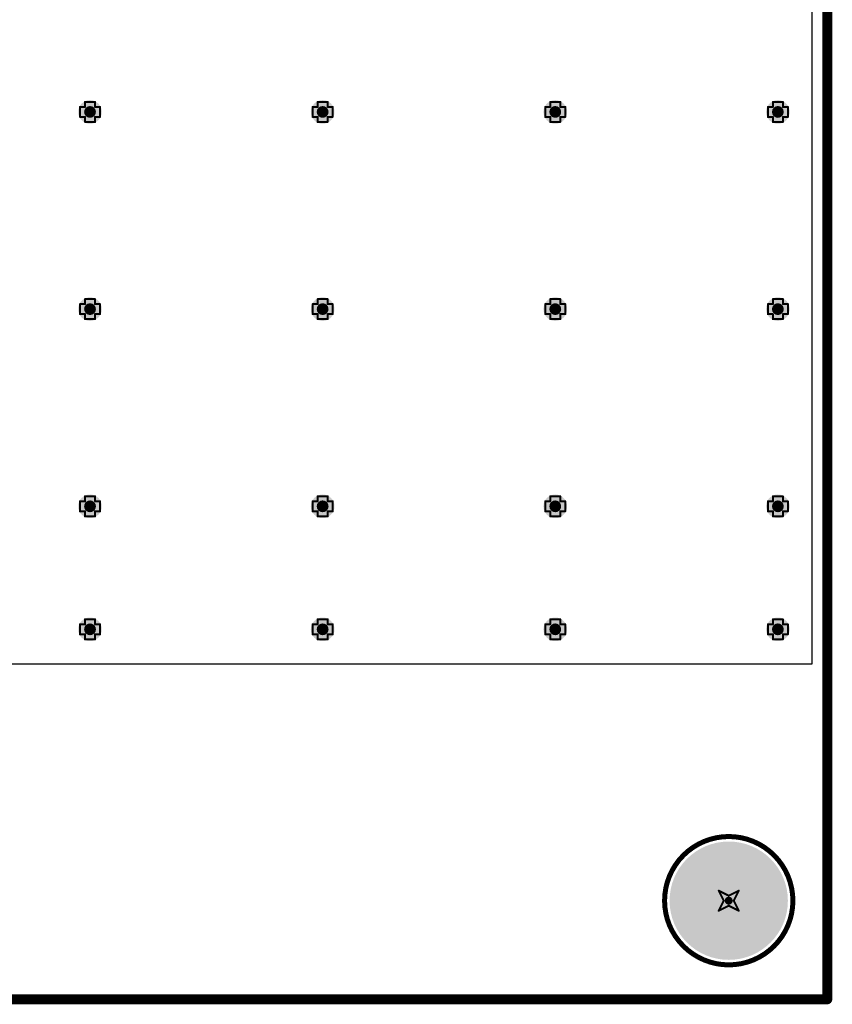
# Model space of a CAD drawing. Header units: inches. Extents: x -0.1 to 10.2, y 0 to 6.5.
# Tile 72 of 95: x 3.9 to 4.7, y 0 to 1. Entities that reach past the tile are written whole.
import ezdxf

# ---------------------------------------------------------------- set-up
doc = ezdxf.new("R2010")
doc.units = ezdxf.units.IN
doc.header["$MEASUREMENT"] = 0
for name, color, linetype in [('Board Outline', 216, 'Continuous'), ('Bottom Layer', 5, 'Continuous'), ('Bottom Solder', 6, 'Continuous'), ('Drill Drawing', 1, 'Continuous'), ('Pad Holes', 156, 'Continuous'), ('Top Layer', 1, 'Continuous'), ('Top Overlay', 2, 'Continuous'), ('Top Solder', 216, 'Continuous'), ('Via Holes', 16, 'Continuous')]:
    doc.layers.add(name, color=color, linetype=linetype)

msp = doc.modelspace()

# ---------------------------------------------------------------- hatches: boundary and pattern name
at = {"layer": 'Bottom Layer'}
h = msp.add_hatch(color=5, dxfattribs=at)
edge = h.paths.add_edge_path()
edge.add_arc((3.98819, 0.88583), 0.01181, 0, 360)
h = msp.add_hatch(color=5, dxfattribs=at)
edge = h.paths.add_edge_path()
edge.add_arc((4.22047, 0.88583), 0.01181, 0, 360)
h = msp.add_hatch(color=5, dxfattribs=at)
edge = h.paths.add_edge_path()
edge.add_arc((4.45276, 0.88583), 0.01181, 0, 360)
h = msp.add_hatch(color=5, dxfattribs=at)
edge = h.paths.add_edge_path()
edge.add_arc((4.67504, 0.88583), 0.01181, 0, 360)
h = msp.add_hatch(color=5, dxfattribs=at)
edge = h.paths.add_edge_path()
edge.add_arc((3.98819, 0.68898), 0.01181, 0, 360)
h = msp.add_hatch(color=5, dxfattribs=at)
edge = h.paths.add_edge_path()
edge.add_arc((4.22047, 0.68898), 0.01181, 0, 360)
h = msp.add_hatch(color=5, dxfattribs=at)
edge = h.paths.add_edge_path()
edge.add_arc((4.45276, 0.68898), 0.01181, 0, 360)
h = msp.add_hatch(color=5, dxfattribs=at)
edge = h.paths.add_edge_path()
edge.add_arc((4.67504, 0.68898), 0.01181, 0, 360)
h = msp.add_hatch(color=5, dxfattribs=at)
edge = h.paths.add_edge_path()
edge.add_arc((3.98819, 0.49213), 0.01181, 0, 360)
h = msp.add_hatch(color=5, dxfattribs=at)
edge = h.paths.add_edge_path()
edge.add_arc((4.22047, 0.49213), 0.01181, 0, 360)
h = msp.add_hatch(color=5, dxfattribs=at)
edge = h.paths.add_edge_path()
edge.add_arc((4.45276, 0.49213), 0.01181, 0, 360)
h = msp.add_hatch(color=5, dxfattribs=at)
edge = h.paths.add_edge_path()
edge.add_arc((4.67504, 0.49213), 0.01181, 0, 360)
h = msp.add_hatch(color=5, dxfattribs=at)
edge = h.paths.add_edge_path()
edge.add_arc((3.98819, 0.36933), 0.01181, 0, 360)
h = msp.add_hatch(color=5, dxfattribs=at)
edge = h.paths.add_edge_path()
edge.add_arc((4.22047, 0.36933), 0.01181, 0, 360)
h = msp.add_hatch(color=5, dxfattribs=at)
edge = h.paths.add_edge_path()
edge.add_arc((4.45276, 0.36933), 0.01181, 0, 360)
h = msp.add_hatch(color=5, dxfattribs=at)
edge = h.paths.add_edge_path()
edge.add_arc((4.67504, 0.36933), 0.01181, 0, 360)
at = {"layer": 'Bottom Solder'}
h = msp.add_hatch(color=6, dxfattribs=at)
edge = h.paths.add_edge_path()
edge.add_arc((4.62598, 0.09843), 0.004, 0, 360)
at = {"layer": 'Pad Holes'}
h = msp.add_hatch(color=7, dxfattribs=at)
edge = h.paths.add_edge_path()
edge.add_arc((4.62598, 0.09843), 0.05906, 0, 360)
at = {"layer": 'Top Layer'}
h = msp.add_hatch(color=1, dxfattribs=at)
edge = h.paths.add_edge_path()
edge.add_arc((3.98819, 0.88583), 0.01181, 0, 360)
h = msp.add_hatch(color=1, dxfattribs=at)
edge = h.paths.add_edge_path()
edge.add_arc((4.22047, 0.88583), 0.01181, 0, 360)
h = msp.add_hatch(color=1, dxfattribs=at)
edge = h.paths.add_edge_path()
edge.add_arc((4.45276, 0.88583), 0.01181, 0, 360)
h = msp.add_hatch(color=1, dxfattribs=at)
edge = h.paths.add_edge_path()
edge.add_arc((4.67504, 0.88583), 0.01181, 0, 360)
h = msp.add_hatch(color=1, dxfattribs=at)
edge = h.paths.add_edge_path()
edge.add_arc((3.98819, 0.68898), 0.01181, 0, 360)
h = msp.add_hatch(color=1, dxfattribs=at)
edge = h.paths.add_edge_path()
edge.add_arc((4.22047, 0.68898), 0.01181, 0, 360)
h = msp.add_hatch(color=1, dxfattribs=at)
edge = h.paths.add_edge_path()
edge.add_arc((4.45276, 0.68898), 0.01181, 0, 360)
h = msp.add_hatch(color=1, dxfattribs=at)
edge = h.paths.add_edge_path()
edge.add_arc((4.67504, 0.68898), 0.01181, 0, 360)
h = msp.add_hatch(color=1, dxfattribs=at)
edge = h.paths.add_edge_path()
edge.add_arc((3.98819, 0.49213), 0.01181, 0, 360)
h = msp.add_hatch(color=1, dxfattribs=at)
edge = h.paths.add_edge_path()
edge.add_arc((4.22047, 0.49213), 0.01181, 0, 360)
h = msp.add_hatch(color=1, dxfattribs=at)
edge = h.paths.add_edge_path()
edge.add_arc((4.45276, 0.49213), 0.01181, 0, 360)
h = msp.add_hatch(color=1, dxfattribs=at)
edge = h.paths.add_edge_path()
edge.add_arc((4.67504, 0.49213), 0.01181, 0, 360)
h = msp.add_hatch(color=1, dxfattribs=at)
edge = h.paths.add_edge_path()
edge.add_arc((3.98819, 0.36933), 0.01181, 0, 360)
h = msp.add_hatch(color=1, dxfattribs=at)
edge = h.paths.add_edge_path()
edge.add_arc((4.22047, 0.36933), 0.01181, 0, 360)
h = msp.add_hatch(color=1, dxfattribs=at)
edge = h.paths.add_edge_path()
edge.add_arc((4.45276, 0.36933), 0.01181, 0, 360)
h = msp.add_hatch(color=1, dxfattribs=at)
edge = h.paths.add_edge_path()
edge.add_arc((4.67504, 0.36933), 0.01181, 0, 360)
at = {"layer": 'Top Solder'}
h = msp.add_hatch(color=216, dxfattribs=at)
edge = h.paths.add_edge_path()
edge.add_arc((4.62598, 0.09843), 0.004, 0, 360)
at = {"layer": 'Via Holes'}
h = msp.add_hatch(color=7, dxfattribs=at)
edge = h.paths.add_edge_path()
edge.add_arc((3.98819, 0.88583), 0.00591, 0, 360)
h = msp.add_hatch(color=7, dxfattribs=at)
edge = h.paths.add_edge_path()
edge.add_arc((4.22047, 0.88583), 0.00591, 0, 360)
h = msp.add_hatch(color=7, dxfattribs=at)
edge = h.paths.add_edge_path()
edge.add_arc((4.45276, 0.88583), 0.00591, 0, 360)
h = msp.add_hatch(color=7, dxfattribs=at)
edge = h.paths.add_edge_path()
edge.add_arc((4.67504, 0.88583), 0.00591, 0, 360)
h = msp.add_hatch(color=7, dxfattribs=at)
edge = h.paths.add_edge_path()
edge.add_arc((3.98819, 0.68898), 0.00591, 0, 360)
h = msp.add_hatch(color=7, dxfattribs=at)
edge = h.paths.add_edge_path()
edge.add_arc((4.22047, 0.68898), 0.00591, 0, 360)
h = msp.add_hatch(color=7, dxfattribs=at)
edge = h.paths.add_edge_path()
edge.add_arc((4.45276, 0.68898), 0.00591, 0, 360)
h = msp.add_hatch(color=7, dxfattribs=at)
edge = h.paths.add_edge_path()
edge.add_arc((4.67504, 0.68898), 0.00591, 0, 360)
h = msp.add_hatch(color=7, dxfattribs=at)
edge = h.paths.add_edge_path()
edge.add_arc((3.98819, 0.49213), 0.00591, 0, 360)
h = msp.add_hatch(color=7, dxfattribs=at)
edge = h.paths.add_edge_path()
edge.add_arc((4.22047, 0.49213), 0.00591, 0, 360)
h = msp.add_hatch(color=7, dxfattribs=at)
edge = h.paths.add_edge_path()
edge.add_arc((4.45276, 0.49213), 0.00591, 0, 360)
h = msp.add_hatch(color=7, dxfattribs=at)
edge = h.paths.add_edge_path()
edge.add_arc((4.67504, 0.49213), 0.00591, 0, 360)
h = msp.add_hatch(color=7, dxfattribs=at)
edge = h.paths.add_edge_path()
edge.add_arc((3.98819, 0.36933), 0.00591, 0, 360)
h = msp.add_hatch(color=7, dxfattribs=at)
edge = h.paths.add_edge_path()
edge.add_arc((4.22047, 0.36933), 0.00591, 0, 360)
h = msp.add_hatch(color=7, dxfattribs=at)
edge = h.paths.add_edge_path()
edge.add_arc((4.45276, 0.36933), 0.00591, 0, 360)
h = msp.add_hatch(color=7, dxfattribs=at)
edge = h.paths.add_edge_path()
edge.add_arc((4.67504, 0.36933), 0.00591, 0, 360)

# ---------------------------------------------------------------- linework, layer by layer
at = {"layer": 'Board Outline', "const_width": 0.01}
for points in [[(4.72441, 0), (4.72441, 4.33071)], [(0, 0), (4.72441, 0)]]:
    msp.add_lwpolyline(points, dxfattribs=at)
at = {"layer": 'Board Outline', "const_width": 0.005}
msp.add_lwpolyline([(4.72191, 0, 1), (4.72691, 0, 1)], format="xyb", close=True, dxfattribs=at)
msp.add_lwpolyline([(4.72191, 0, 1), (4.72691, 0, 1)], format="xyb", close=True, dxfattribs=at)
at = {"layer": 'Bottom Layer'}
for p, q in [((4.70912, 2.17292), (4.70912, 0.33465)), ((4.70912, 0.33465), (0.01529, 0.33465))]:
    msp.add_line(p, q, dxfattribs=at)
at = {"layer": 'Drill Drawing', "const_width": 0.002}
for points in [[(3.98319, 0.89083), (3.98319, 0.89583)], [(3.98319, 0.89583), (3.99319, 0.89583)], [(3.99319, 0.89083), (3.99319, 0.89583)], [(4.21547, 0.89083), (4.21547, 0.89583)], [(4.21547, 0.89583), (4.22547, 0.89583)], [(4.22547, 0.89083), (4.22547, 0.89583)], [(4.44776, 0.89083), (4.44776, 0.89583)], [(4.44776, 0.89583), (4.45776, 0.89583)], [(4.45776, 0.89083), (4.45776, 0.89583)], [(4.67004, 0.89083), (4.67004, 0.89583)], [(4.67004, 0.89583), (4.68004, 0.89583)], [(4.68004, 0.89083), (4.68004, 0.89583)], [(3.97819, 0.88083), (3.97819, 0.89083)], [(3.97819, 0.89083), (3.98319, 0.89083)], [(3.99319, 0.89083), (3.99819, 0.89083)], [(3.99819, 0.88083), (3.99819, 0.89083)], [(4.21047, 0.88083), (4.21047, 0.89083)], [(4.21047, 0.89083), (4.21547, 0.89083)], [(4.22547, 0.89083), (4.23047, 0.89083)], [(4.23047, 0.88083), (4.23047, 0.89083)], [(4.44276, 0.88083), (4.44276, 0.89083)], [(4.44276, 0.89083), (4.44776, 0.89083)], [(4.45776, 0.89083), (4.46276, 0.89083)], [(4.46276, 0.88083), (4.46276, 0.89083)], [(4.66504, 0.88083), (4.66504, 0.89083)], [(4.66504, 0.89083), (4.67004, 0.89083)], [(4.68004, 0.89083), (4.68504, 0.89083)], [(4.68504, 0.88083), (4.68504, 0.89083)], [(3.97819, 0.88083), (3.98319, 0.88083)], [(3.98319, 0.87583), (3.98319, 0.88083)], [(3.98319, 0.87583), (3.99319, 0.87583)], [(3.99319, 0.88083), (3.99819, 0.88083)], [(3.99319, 0.87583), (3.99319, 0.88083)], [(4.21047, 0.88083), (4.21547, 0.88083)], [(4.21547, 0.87583), (4.21547, 0.88083)], [(4.21547, 0.87583), (4.22547, 0.87583)], [(4.22547, 0.88083), (4.23047, 0.88083)], [(4.22547, 0.87583), (4.22547, 0.88083)], [(4.44276, 0.88083), (4.44776, 0.88083)], [(4.44776, 0.87583), (4.44776, 0.88083)], [(4.44776, 0.87583), (4.45776, 0.87583)], [(4.45776, 0.88083), (4.46276, 0.88083)], [(4.45776, 0.87583), (4.45776, 0.88083)], [(4.66504, 0.88083), (4.67004, 0.88083)], [(4.67004, 0.87583), (4.67004, 0.88083)], [(4.67004, 0.87583), (4.68004, 0.87583)], [(4.68004, 0.88083), (4.68504, 0.88083)], [(4.68004, 0.87583), (4.68004, 0.88083)], [(3.98319, 0.69398), (3.98319, 0.69898)], [(3.98319, 0.69898), (3.99319, 0.69898)], [(3.99319, 0.69398), (3.99319, 0.69898)], [(4.21547, 0.69398), (4.21547, 0.69898)], [(4.21547, 0.69898), (4.22547, 0.69898)], [(4.22547, 0.69398), (4.22547, 0.69898)], [(4.44776, 0.69398), (4.44776, 0.69898)], [(4.44776, 0.69898), (4.45776, 0.69898)], [(4.45776, 0.69398), (4.45776, 0.69898)], [(4.67004, 0.69398), (4.67004, 0.69898)], [(4.67004, 0.69898), (4.68004, 0.69898)], [(4.68004, 0.69398), (4.68004, 0.69898)], [(3.97819, 0.68398), (3.97819, 0.69398)], [(3.97819, 0.69398), (3.98319, 0.69398)], [(3.99319, 0.69398), (3.99819, 0.69398)], [(3.99819, 0.68398), (3.99819, 0.69398)], [(4.21047, 0.68398), (4.21047, 0.69398)], [(4.21047, 0.69398), (4.21547, 0.69398)], [(4.22547, 0.69398), (4.23047, 0.69398)], [(4.23047, 0.68398), (4.23047, 0.69398)], [(4.44276, 0.68398), (4.44276, 0.69398)], [(4.44276, 0.69398), (4.44776, 0.69398)], [(4.45776, 0.69398), (4.46276, 0.69398)], [(4.46276, 0.68398), (4.46276, 0.69398)], [(4.66504, 0.68398), (4.66504, 0.69398)], [(4.66504, 0.69398), (4.67004, 0.69398)], [(4.68004, 0.69398), (4.68504, 0.69398)], [(4.68504, 0.68398), (4.68504, 0.69398)], [(3.97819, 0.68398), (3.98319, 0.68398)], [(3.98319, 0.67898), (3.98319, 0.68398)], [(3.98319, 0.67898), (3.99319, 0.67898)], [(3.99319, 0.68398), (3.99819, 0.68398)], [(3.99319, 0.67898), (3.99319, 0.68398)], [(4.21047, 0.68398), (4.21547, 0.68398)], [(4.21547, 0.67898), (4.21547, 0.68398)], [(4.21547, 0.67898), (4.22547, 0.67898)], [(4.22547, 0.68398), (4.23047, 0.68398)], [(4.22547, 0.67898), (4.22547, 0.68398)], [(4.44276, 0.68398), (4.44776, 0.68398)], [(4.44776, 0.67898), (4.44776, 0.68398)], [(4.44776, 0.67898), (4.45776, 0.67898)], [(4.45776, 0.68398), (4.46276, 0.68398)], [(4.45776, 0.67898), (4.45776, 0.68398)], [(4.66504, 0.68398), (4.67004, 0.68398)], [(4.67004, 0.67898), (4.67004, 0.68398)], [(4.67004, 0.67898), (4.68004, 0.67898)], [(4.68004, 0.68398), (4.68504, 0.68398)], [(4.68004, 0.67898), (4.68004, 0.68398)], [(3.98319, 0.49713), (3.98319, 0.50213)], [(3.98319, 0.50213), (3.99319, 0.50213)], [(3.99319, 0.49713), (3.99319, 0.50213)], [(4.21547, 0.49713), (4.21547, 0.50213)], [(4.21547, 0.50213), (4.22547, 0.50213)], [(4.22547, 0.49713), (4.22547, 0.50213)], [(4.44776, 0.49713), (4.44776, 0.50213)], [(4.44776, 0.50213), (4.45776, 0.50213)], [(4.45776, 0.49713), (4.45776, 0.50213)], [(4.67004, 0.49713), (4.67004, 0.50213)], [(4.67004, 0.50213), (4.68004, 0.50213)], [(4.68004, 0.49713), (4.68004, 0.50213)], [(3.97819, 0.48713), (3.97819, 0.49713)], [(3.97819, 0.49713), (3.98319, 0.49713)], [(3.99319, 0.49713), (3.99819, 0.49713)], [(3.99819, 0.48713), (3.99819, 0.49713)], [(4.21047, 0.48713), (4.21047, 0.49713)], [(4.21047, 0.49713), (4.21547, 0.49713)], [(4.22547, 0.49713), (4.23047, 0.49713)], [(4.23047, 0.48713), (4.23047, 0.49713)], [(4.44276, 0.48713), (4.44276, 0.49713)], [(4.44276, 0.49713), (4.44776, 0.49713)], [(4.45776, 0.49713), (4.46276, 0.49713)], [(4.46276, 0.48713), (4.46276, 0.49713)], [(4.66504, 0.48713), (4.66504, 0.49713)], [(4.66504, 0.49713), (4.67004, 0.49713)], [(4.68004, 0.49713), (4.68504, 0.49713)], [(4.68504, 0.48713), (4.68504, 0.49713)], [(3.97819, 0.48713), (3.98319, 0.48713)], [(3.98319, 0.48213), (3.98319, 0.48713)], [(3.98319, 0.48213), (3.99319, 0.48213)], [(3.99319, 0.48713), (3.99819, 0.48713)], [(3.99319, 0.48213), (3.99319, 0.48713)], [(4.21047, 0.48713), (4.21547, 0.48713)], [(4.21547, 0.48213), (4.21547, 0.48713)], [(4.21547, 0.48213), (4.22547, 0.48213)], [(4.22547, 0.48713), (4.23047, 0.48713)], [(4.22547, 0.48213), (4.22547, 0.48713)], [(4.44276, 0.48713), (4.44776, 0.48713)], [(4.44776, 0.48213), (4.44776, 0.48713)], [(4.44776, 0.48213), (4.45776, 0.48213)], [(4.45776, 0.48713), (4.46276, 0.48713)], [(4.45776, 0.48213), (4.45776, 0.48713)], [(4.66504, 0.48713), (4.67004, 0.48713)], [(4.67004, 0.48213), (4.67004, 0.48713)], [(4.67004, 0.48213), (4.68004, 0.48213)], [(4.68004, 0.48713), (4.68504, 0.48713)], [(4.68004, 0.48213), (4.68004, 0.48713)], [(3.97819, 0.36433), (3.97819, 0.37433)], [(3.97819, 0.37433), (3.98319, 0.37433)], [(3.98319, 0.37433), (3.98319, 0.37933)], [(3.98319, 0.37933), (3.99319, 0.37933)], [(3.99319, 0.37433), (3.99319, 0.37933)], [(3.99319, 0.37433), (3.99819, 0.37433)], [(3.99819, 0.36433), (3.99819, 0.37433)], [(4.21047, 0.36433), (4.21047, 0.37433)], [(4.21047, 0.37433), (4.21547, 0.37433)], [(4.21547, 0.37433), (4.21547, 0.37933)], [(4.21547, 0.37933), (4.22547, 0.37933)], [(4.22547, 0.37433), (4.22547, 0.37933)], [(4.22547, 0.37433), (4.23047, 0.37433)], [(4.23047, 0.36433), (4.23047, 0.37433)], [(4.44276, 0.36433), (4.44276, 0.37433)], [(4.44276, 0.37433), (4.44776, 0.37433)], [(4.44776, 0.37433), (4.44776, 0.37933)], [(4.44776, 0.37933), (4.45776, 0.37933)], [(4.45776, 0.37433), (4.45776, 0.37933)], [(4.45776, 0.37433), (4.46276, 0.37433)], [(4.46276, 0.36433), (4.46276, 0.37433)], [(4.66504, 0.36433), (4.66504, 0.37433)], [(4.66504, 0.37433), (4.67004, 0.37433)], [(4.67004, 0.37433), (4.67004, 0.37933)], [(4.67004, 0.37933), (4.68004, 0.37933)], [(4.68004, 0.37433), (4.68004, 0.37933)], [(4.68004, 0.37433), (4.68504, 0.37433)], [(4.68504, 0.36433), (4.68504, 0.37433)], [(3.97819, 0.36433), (3.98319, 0.36433)], [(3.98319, 0.35933), (3.98319, 0.36433)], [(3.99319, 0.36433), (3.99819, 0.36433)], [(3.99319, 0.35933), (3.99319, 0.36433)], [(4.21047, 0.36433), (4.21547, 0.36433)], [(4.21547, 0.35933), (4.21547, 0.36433)], [(4.22547, 0.36433), (4.23047, 0.36433)], [(4.22547, 0.35933), (4.22547, 0.36433)], [(4.44276, 0.36433), (4.44776, 0.36433)], [(4.44776, 0.35933), (4.44776, 0.36433)], [(4.45776, 0.36433), (4.46276, 0.36433)], [(4.45776, 0.35933), (4.45776, 0.36433)], [(4.66504, 0.36433), (4.67004, 0.36433)], [(4.67004, 0.35933), (4.67004, 0.36433)], [(4.68004, 0.36433), (4.68504, 0.36433)], [(4.68004, 0.35933), (4.68004, 0.36433)], [(3.98319, 0.35933), (3.99319, 0.35933)], [(4.21547, 0.35933), (4.22547, 0.35933)], [(4.44776, 0.35933), (4.45776, 0.35933)], [(4.67004, 0.35933), (4.68004, 0.35933)], [(4.61598, 0.10843), (4.62598, 0.10343)], [(4.61598, 0.10843), (4.62098, 0.09843)], [(4.62598, 0.10343), (4.63598, 0.10843)], [(4.63098, 0.09843), (4.63598, 0.10843)], [(4.61598, 0.08843), (4.62098, 0.09843)], [(4.63098, 0.09843), (4.63598, 0.08843)], [(4.61598, 0.08843), (4.62598, 0.09343)], [(4.62598, 0.09343), (4.63598, 0.08843)]]:
    msp.add_lwpolyline(points, dxfattribs=at)
at = {"layer": 'Drill Drawing', "const_width": 0.001}
for points in [[(3.98269, 0.89583, 1), (3.98369, 0.89583, 1)], [(3.98269, 0.89583, 1), (3.98369, 0.89583, 1)], [(3.99269, 0.89583, 1), (3.99369, 0.89583, 1)], [(3.99269, 0.89583, 1), (3.99369, 0.89583, 1)], [(4.21497, 0.89583, 1), (4.21597, 0.89583, 1)], [(4.21497, 0.89583, 1), (4.21597, 0.89583, 1)], [(4.22497, 0.89583, 1), (4.22597, 0.89583, 1)], [(4.22497, 0.89583, 1), (4.22597, 0.89583, 1)], [(4.44726, 0.89583, 1), (4.44826, 0.89583, 1)], [(4.44726, 0.89583, 1), (4.44826, 0.89583, 1)], [(4.45726, 0.89583, 1), (4.45826, 0.89583, 1)], [(4.45726, 0.89583, 1), (4.45826, 0.89583, 1)], [(4.66954, 0.89583, 1), (4.67054, 0.89583, 1)], [(4.66954, 0.89583, 1), (4.67054, 0.89583, 1)], [(4.67954, 0.89583, 1), (4.68054, 0.89583, 1)], [(4.67954, 0.89583, 1), (4.68054, 0.89583, 1)], [(3.97769, 0.89083, 1), (3.97869, 0.89083, 1)], [(3.97769, 0.89083, 1), (3.97869, 0.89083, 1)], [(3.98269, 0.89083, 1), (3.98369, 0.89083, 1)], [(3.98269, 0.89083, 1), (3.98369, 0.89083, 1)], [(3.99269, 0.89083, 1), (3.99369, 0.89083, 1)], [(3.99269, 0.89083, 1), (3.99369, 0.89083, 1)], [(3.99769, 0.89083, 1), (3.99869, 0.89083, 1)], [(3.99769, 0.89083, 1), (3.99869, 0.89083, 1)], [(4.20997, 0.89083, 1), (4.21097, 0.89083, 1)], [(4.20997, 0.89083, 1), (4.21097, 0.89083, 1)], [(4.21497, 0.89083, 1), (4.21597, 0.89083, 1)], [(4.21497, 0.89083, 1), (4.21597, 0.89083, 1)], [(4.22497, 0.89083, 1), (4.22597, 0.89083, 1)], [(4.22497, 0.89083, 1), (4.22597, 0.89083, 1)], [(4.22997, 0.89083, 1), (4.23097, 0.89083, 1)], [(4.22997, 0.89083, 1), (4.23097, 0.89083, 1)], [(4.44226, 0.89083, 1), (4.44326, 0.89083, 1)], [(4.44226, 0.89083, 1), (4.44326, 0.89083, 1)], [(4.44726, 0.89083, 1), (4.44826, 0.89083, 1)], [(4.44726, 0.89083, 1), (4.44826, 0.89083, 1)], [(4.45726, 0.89083, 1), (4.45826, 0.89083, 1)], [(4.45726, 0.89083, 1), (4.45826, 0.89083, 1)], [(4.46226, 0.89083, 1), (4.46326, 0.89083, 1)], [(4.46226, 0.89083, 1), (4.46326, 0.89083, 1)], [(4.66454, 0.89083, 1), (4.66554, 0.89083, 1)], [(4.66454, 0.89083, 1), (4.66554, 0.89083, 1)], [(4.66954, 0.89083, 1), (4.67054, 0.89083, 1)], [(4.66954, 0.89083, 1), (4.67054, 0.89083, 1)], [(4.67954, 0.89083, 1), (4.68054, 0.89083, 1)], [(4.67954, 0.89083, 1), (4.68054, 0.89083, 1)], [(4.68454, 0.89083, 1), (4.68554, 0.89083, 1)], [(4.68454, 0.89083, 1), (4.68554, 0.89083, 1)], [(3.97769, 0.88083, 1), (3.97869, 0.88083, 1)], [(3.97769, 0.88083, 1), (3.97869, 0.88083, 1)], [(3.98269, 0.88083, 1), (3.98369, 0.88083, 1)], [(3.98269, 0.88083, 1), (3.98369, 0.88083, 1)], [(3.98269, 0.87583, 1), (3.98369, 0.87583, 1)], [(3.98269, 0.87583, 1), (3.98369, 0.87583, 1)], [(3.99269, 0.88083, 1), (3.99369, 0.88083, 1)], [(3.99269, 0.88083, 1), (3.99369, 0.88083, 1)], [(3.99269, 0.87583, 1), (3.99369, 0.87583, 1)], [(3.99269, 0.87583, 1), (3.99369, 0.87583, 1)], [(3.99769, 0.88083, 1), (3.99869, 0.88083, 1)], [(3.99769, 0.88083, 1), (3.99869, 0.88083, 1)], [(4.20997, 0.88083, 1), (4.21097, 0.88083, 1)], [(4.20997, 0.88083, 1), (4.21097, 0.88083, 1)], [(4.21497, 0.88083, 1), (4.21597, 0.88083, 1)], [(4.21497, 0.88083, 1), (4.21597, 0.88083, 1)], [(4.21497, 0.87583, 1), (4.21597, 0.87583, 1)], [(4.21497, 0.87583, 1), (4.21597, 0.87583, 1)], [(4.22497, 0.88083, 1), (4.22597, 0.88083, 1)], [(4.22497, 0.88083, 1), (4.22597, 0.88083, 1)], [(4.22497, 0.87583, 1), (4.22597, 0.87583, 1)], [(4.22497, 0.87583, 1), (4.22597, 0.87583, 1)], [(4.22997, 0.88083, 1), (4.23097, 0.88083, 1)], [(4.22997, 0.88083, 1), (4.23097, 0.88083, 1)], [(4.44226, 0.88083, 1), (4.44326, 0.88083, 1)], [(4.44226, 0.88083, 1), (4.44326, 0.88083, 1)], [(4.44726, 0.88083, 1), (4.44826, 0.88083, 1)], [(4.44726, 0.88083, 1), (4.44826, 0.88083, 1)], [(4.44726, 0.87583, 1), (4.44826, 0.87583, 1)], [(4.44726, 0.87583, 1), (4.44826, 0.87583, 1)], [(4.45726, 0.88083, 1), (4.45826, 0.88083, 1)], [(4.45726, 0.88083, 1), (4.45826, 0.88083, 1)], [(4.45726, 0.87583, 1), (4.45826, 0.87583, 1)], [(4.45726, 0.87583, 1), (4.45826, 0.87583, 1)], [(4.46226, 0.88083, 1), (4.46326, 0.88083, 1)], [(4.46226, 0.88083, 1), (4.46326, 0.88083, 1)], [(4.66454, 0.88083, 1), (4.66554, 0.88083, 1)], [(4.66454, 0.88083, 1), (4.66554, 0.88083, 1)], [(4.66954, 0.88083, 1), (4.67054, 0.88083, 1)], [(4.66954, 0.88083, 1), (4.67054, 0.88083, 1)], [(4.66954, 0.87583, 1), (4.67054, 0.87583, 1)], [(4.66954, 0.87583, 1), (4.67054, 0.87583, 1)], [(4.67954, 0.88083, 1), (4.68054, 0.88083, 1)], [(4.67954, 0.88083, 1), (4.68054, 0.88083, 1)], [(4.67954, 0.87583, 1), (4.68054, 0.87583, 1)], [(4.67954, 0.87583, 1), (4.68054, 0.87583, 1)], [(4.68454, 0.88083, 1), (4.68554, 0.88083, 1)], [(4.68454, 0.88083, 1), (4.68554, 0.88083, 1)], [(3.98269, 0.69898, 1), (3.98369, 0.69898, 1)], [(3.98269, 0.69898, 1), (3.98369, 0.69898, 1)], [(3.99269, 0.69898, 1), (3.99369, 0.69898, 1)], [(3.99269, 0.69898, 1), (3.99369, 0.69898, 1)], [(4.21497, 0.69898, 1), (4.21597, 0.69898, 1)], [(4.21497, 0.69898, 1), (4.21597, 0.69898, 1)], [(4.22497, 0.69898, 1), (4.22597, 0.69898, 1)], [(4.22497, 0.69898, 1), (4.22597, 0.69898, 1)], [(4.44726, 0.69898, 1), (4.44826, 0.69898, 1)], [(4.44726, 0.69898, 1), (4.44826, 0.69898, 1)], [(4.45726, 0.69898, 1), (4.45826, 0.69898, 1)], [(4.45726, 0.69898, 1), (4.45826, 0.69898, 1)], [(4.66954, 0.69898, 1), (4.67054, 0.69898, 1)], [(4.66954, 0.69898, 1), (4.67054, 0.69898, 1)], [(4.67954, 0.69898, 1), (4.68054, 0.69898, 1)], [(4.67954, 0.69898, 1), (4.68054, 0.69898, 1)], [(3.97769, 0.69398, 1), (3.97869, 0.69398, 1)], [(3.97769, 0.69398, 1), (3.97869, 0.69398, 1)], [(3.98269, 0.69398, 1), (3.98369, 0.69398, 1)], [(3.98269, 0.69398, 1), (3.98369, 0.69398, 1)], [(3.99269, 0.69398, 1), (3.99369, 0.69398, 1)], [(3.99269, 0.69398, 1), (3.99369, 0.69398, 1)], [(3.99769, 0.69398, 1), (3.99869, 0.69398, 1)], [(3.99769, 0.69398, 1), (3.99869, 0.69398, 1)], [(4.20997, 0.69398, 1), (4.21097, 0.69398, 1)], [(4.20997, 0.69398, 1), (4.21097, 0.69398, 1)], [(4.21497, 0.69398, 1), (4.21597, 0.69398, 1)], [(4.21497, 0.69398, 1), (4.21597, 0.69398, 1)], [(4.22497, 0.69398, 1), (4.22597, 0.69398, 1)], [(4.22497, 0.69398, 1), (4.22597, 0.69398, 1)], [(4.22997, 0.69398, 1), (4.23097, 0.69398, 1)], [(4.22997, 0.69398, 1), (4.23097, 0.69398, 1)], [(4.44226, 0.69398, 1), (4.44326, 0.69398, 1)], [(4.44226, 0.69398, 1), (4.44326, 0.69398, 1)], [(4.44726, 0.69398, 1), (4.44826, 0.69398, 1)], [(4.44726, 0.69398, 1), (4.44826, 0.69398, 1)], [(4.45726, 0.69398, 1), (4.45826, 0.69398, 1)], [(4.45726, 0.69398, 1), (4.45826, 0.69398, 1)], [(4.46226, 0.69398, 1), (4.46326, 0.69398, 1)], [(4.46226, 0.69398, 1), (4.46326, 0.69398, 1)], [(4.66454, 0.69398, 1), (4.66554, 0.69398, 1)], [(4.66454, 0.69398, 1), (4.66554, 0.69398, 1)], [(4.66954, 0.69398, 1), (4.67054, 0.69398, 1)], [(4.66954, 0.69398, 1), (4.67054, 0.69398, 1)], [(4.67954, 0.69398, 1), (4.68054, 0.69398, 1)], [(4.67954, 0.69398, 1), (4.68054, 0.69398, 1)], [(4.68454, 0.69398, 1), (4.68554, 0.69398, 1)], [(4.68454, 0.69398, 1), (4.68554, 0.69398, 1)], [(3.97769, 0.68398, 1), (3.97869, 0.68398, 1)], [(3.97769, 0.68398, 1), (3.97869, 0.68398, 1)], [(3.98269, 0.68398, 1), (3.98369, 0.68398, 1)], [(3.98269, 0.68398, 1), (3.98369, 0.68398, 1)], [(3.98269, 0.67898, 1), (3.98369, 0.67898, 1)], [(3.98269, 0.67898, 1), (3.98369, 0.67898, 1)], [(3.99269, 0.68398, 1), (3.99369, 0.68398, 1)], [(3.99269, 0.68398, 1), (3.99369, 0.68398, 1)], [(3.99269, 0.67898, 1), (3.99369, 0.67898, 1)], [(3.99269, 0.67898, 1), (3.99369, 0.67898, 1)], [(3.99769, 0.68398, 1), (3.99869, 0.68398, 1)], [(3.99769, 0.68398, 1), (3.99869, 0.68398, 1)], [(4.20997, 0.68398, 1), (4.21097, 0.68398, 1)], [(4.20997, 0.68398, 1), (4.21097, 0.68398, 1)], [(4.21497, 0.68398, 1), (4.21597, 0.68398, 1)], [(4.21497, 0.68398, 1), (4.21597, 0.68398, 1)], [(4.21497, 0.67898, 1), (4.21597, 0.67898, 1)], [(4.21497, 0.67898, 1), (4.21597, 0.67898, 1)], [(4.22497, 0.68398, 1), (4.22597, 0.68398, 1)], [(4.22497, 0.68398, 1), (4.22597, 0.68398, 1)], [(4.22497, 0.67898, 1), (4.22597, 0.67898, 1)], [(4.22497, 0.67898, 1), (4.22597, 0.67898, 1)], [(4.22997, 0.68398, 1), (4.23097, 0.68398, 1)], [(4.22997, 0.68398, 1), (4.23097, 0.68398, 1)], [(4.44226, 0.68398, 1), (4.44326, 0.68398, 1)], [(4.44226, 0.68398, 1), (4.44326, 0.68398, 1)], [(4.44726, 0.68398, 1), (4.44826, 0.68398, 1)], [(4.44726, 0.68398, 1), (4.44826, 0.68398, 1)], [(4.44726, 0.67898, 1), (4.44826, 0.67898, 1)], [(4.44726, 0.67898, 1), (4.44826, 0.67898, 1)], [(4.45726, 0.68398, 1), (4.45826, 0.68398, 1)], [(4.45726, 0.68398, 1), (4.45826, 0.68398, 1)], [(4.45726, 0.67898, 1), (4.45826, 0.67898, 1)], [(4.45726, 0.67898, 1), (4.45826, 0.67898, 1)], [(4.46226, 0.68398, 1), (4.46326, 0.68398, 1)], [(4.46226, 0.68398, 1), (4.46326, 0.68398, 1)], [(4.66454, 0.68398, 1), (4.66554, 0.68398, 1)], [(4.66454, 0.68398, 1), (4.66554, 0.68398, 1)], [(4.66954, 0.68398, 1), (4.67054, 0.68398, 1)], [(4.66954, 0.68398, 1), (4.67054, 0.68398, 1)], [(4.66954, 0.67898, 1), (4.67054, 0.67898, 1)], [(4.66954, 0.67898, 1), (4.67054, 0.67898, 1)], [(4.67954, 0.68398, 1), (4.68054, 0.68398, 1)], [(4.67954, 0.68398, 1), (4.68054, 0.68398, 1)], [(4.67954, 0.67898, 1), (4.68054, 0.67898, 1)], [(4.67954, 0.67898, 1), (4.68054, 0.67898, 1)], [(4.68454, 0.68398, 1), (4.68554, 0.68398, 1)], [(4.68454, 0.68398, 1), (4.68554, 0.68398, 1)], [(3.98269, 0.50213, 1), (3.98369, 0.50213, 1)], [(3.98269, 0.50213, 1), (3.98369, 0.50213, 1)], [(3.99269, 0.50213, 1), (3.99369, 0.50213, 1)], [(3.99269, 0.50213, 1), (3.99369, 0.50213, 1)], [(4.21497, 0.50213, 1), (4.21597, 0.50213, 1)], [(4.21497, 0.50213, 1), (4.21597, 0.50213, 1)], [(4.22497, 0.50213, 1), (4.22597, 0.50213, 1)], [(4.22497, 0.50213, 1), (4.22597, 0.50213, 1)], [(4.44726, 0.50213, 1), (4.44826, 0.50213, 1)], [(4.44726, 0.50213, 1), (4.44826, 0.50213, 1)], [(4.45726, 0.50213, 1), (4.45826, 0.50213, 1)], [(4.45726, 0.50213, 1), (4.45826, 0.50213, 1)], [(4.66954, 0.50213, 1), (4.67054, 0.50213, 1)], [(4.66954, 0.50213, 1), (4.67054, 0.50213, 1)], [(4.67954, 0.50213, 1), (4.68054, 0.50213, 1)], [(4.67954, 0.50213, 1), (4.68054, 0.50213, 1)], [(3.97769, 0.49713, 1), (3.97869, 0.49713, 1)], [(3.97769, 0.49713, 1), (3.97869, 0.49713, 1)], [(3.98269, 0.49713, 1), (3.98369, 0.49713, 1)], [(3.98269, 0.49713, 1), (3.98369, 0.49713, 1)], [(3.99269, 0.49713, 1), (3.99369, 0.49713, 1)], [(3.99269, 0.49713, 1), (3.99369, 0.49713, 1)], [(3.99769, 0.49713, 1), (3.99869, 0.49713, 1)], [(3.99769, 0.49713, 1), (3.99869, 0.49713, 1)], [(4.20997, 0.49713, 1), (4.21097, 0.49713, 1)], [(4.20997, 0.49713, 1), (4.21097, 0.49713, 1)], [(4.21497, 0.49713, 1), (4.21597, 0.49713, 1)], [(4.21497, 0.49713, 1), (4.21597, 0.49713, 1)], [(4.22497, 0.49713, 1), (4.22597, 0.49713, 1)], [(4.22497, 0.49713, 1), (4.22597, 0.49713, 1)], [(4.22997, 0.49713, 1), (4.23097, 0.49713, 1)], [(4.22997, 0.49713, 1), (4.23097, 0.49713, 1)], [(4.44226, 0.49713, 1), (4.44326, 0.49713, 1)], [(4.44226, 0.49713, 1), (4.44326, 0.49713, 1)], [(4.44726, 0.49713, 1), (4.44826, 0.49713, 1)], [(4.44726, 0.49713, 1), (4.44826, 0.49713, 1)], [(4.45726, 0.49713, 1), (4.45826, 0.49713, 1)], [(4.45726, 0.49713, 1), (4.45826, 0.49713, 1)], [(4.46226, 0.49713, 1), (4.46326, 0.49713, 1)], [(4.46226, 0.49713, 1), (4.46326, 0.49713, 1)], [(4.66454, 0.49713, 1), (4.66554, 0.49713, 1)], [(4.66454, 0.49713, 1), (4.66554, 0.49713, 1)], [(4.66954, 0.49713, 1), (4.67054, 0.49713, 1)], [(4.66954, 0.49713, 1), (4.67054, 0.49713, 1)], [(4.67954, 0.49713, 1), (4.68054, 0.49713, 1)], [(4.67954, 0.49713, 1), (4.68054, 0.49713, 1)], [(4.68454, 0.49713, 1), (4.68554, 0.49713, 1)], [(4.68454, 0.49713, 1), (4.68554, 0.49713, 1)], [(3.97769, 0.48713, 1), (3.97869, 0.48713, 1)], [(3.97769, 0.48713, 1), (3.97869, 0.48713, 1)], [(3.98269, 0.48713, 1), (3.98369, 0.48713, 1)], [(3.98269, 0.48713, 1), (3.98369, 0.48713, 1)], [(3.98269, 0.48213, 1), (3.98369, 0.48213, 1)], [(3.98269, 0.48213, 1), (3.98369, 0.48213, 1)], [(3.99269, 0.48713, 1), (3.99369, 0.48713, 1)], [(3.99269, 0.48713, 1), (3.99369, 0.48713, 1)], [(3.99269, 0.48213, 1), (3.99369, 0.48213, 1)], [(3.99269, 0.48213, 1), (3.99369, 0.48213, 1)], [(3.99769, 0.48713, 1), (3.99869, 0.48713, 1)], [(3.99769, 0.48713, 1), (3.99869, 0.48713, 1)], [(4.20997, 0.48713, 1), (4.21097, 0.48713, 1)], [(4.20997, 0.48713, 1), (4.21097, 0.48713, 1)], [(4.21497, 0.48713, 1), (4.21597, 0.48713, 1)], [(4.21497, 0.48713, 1), (4.21597, 0.48713, 1)], [(4.21497, 0.48213, 1), (4.21597, 0.48213, 1)], [(4.21497, 0.48213, 1), (4.21597, 0.48213, 1)], [(4.22497, 0.48713, 1), (4.22597, 0.48713, 1)], [(4.22497, 0.48713, 1), (4.22597, 0.48713, 1)], [(4.22497, 0.48213, 1), (4.22597, 0.48213, 1)], [(4.22497, 0.48213, 1), (4.22597, 0.48213, 1)], [(4.22997, 0.48713, 1), (4.23097, 0.48713, 1)], [(4.22997, 0.48713, 1), (4.23097, 0.48713, 1)], [(4.44226, 0.48713, 1), (4.44326, 0.48713, 1)], [(4.44226, 0.48713, 1), (4.44326, 0.48713, 1)], [(4.44726, 0.48713, 1), (4.44826, 0.48713, 1)], [(4.44726, 0.48713, 1), (4.44826, 0.48713, 1)], [(4.44726, 0.48213, 1), (4.44826, 0.48213, 1)], [(4.44726, 0.48213, 1), (4.44826, 0.48213, 1)], [(4.45726, 0.48713, 1), (4.45826, 0.48713, 1)], [(4.45726, 0.48713, 1), (4.45826, 0.48713, 1)], [(4.45726, 0.48213, 1), (4.45826, 0.48213, 1)], [(4.45726, 0.48213, 1), (4.45826, 0.48213, 1)], [(4.46226, 0.48713, 1), (4.46326, 0.48713, 1)], [(4.46226, 0.48713, 1), (4.46326, 0.48713, 1)], [(4.66454, 0.48713, 1), (4.66554, 0.48713, 1)], [(4.66454, 0.48713, 1), (4.66554, 0.48713, 1)], [(4.66954, 0.48713, 1), (4.67054, 0.48713, 1)], [(4.66954, 0.48713, 1), (4.67054, 0.48713, 1)], [(4.66954, 0.48213, 1), (4.67054, 0.48213, 1)], [(4.66954, 0.48213, 1), (4.67054, 0.48213, 1)], [(4.67954, 0.48713, 1), (4.68054, 0.48713, 1)], [(4.67954, 0.48713, 1), (4.68054, 0.48713, 1)], [(4.67954, 0.48213, 1), (4.68054, 0.48213, 1)], [(4.67954, 0.48213, 1), (4.68054, 0.48213, 1)], [(4.68454, 0.48713, 1), (4.68554, 0.48713, 1)], [(4.68454, 0.48713, 1), (4.68554, 0.48713, 1)], [(3.97769, 0.37433, 1), (3.97869, 0.37433, 1)], [(3.97769, 0.37433, 1), (3.97869, 0.37433, 1)], [(3.98269, 0.37933, 1), (3.98369, 0.37933, 1)], [(3.98269, 0.37933, 1), (3.98369, 0.37933, 1)], [(3.98269, 0.37433, 1), (3.98369, 0.37433, 1)], [(3.98269, 0.37433, 1), (3.98369, 0.37433, 1)], [(3.99269, 0.37933, 1), (3.99369, 0.37933, 1)], [(3.99269, 0.37933, 1), (3.99369, 0.37933, 1)], [(3.99269, 0.37433, 1), (3.99369, 0.37433, 1)], [(3.99269, 0.37433, 1), (3.99369, 0.37433, 1)], [(3.99769, 0.37433, 1), (3.99869, 0.37433, 1)], [(3.99769, 0.37433, 1), (3.99869, 0.37433, 1)], [(4.20997, 0.37433, 1), (4.21097, 0.37433, 1)], [(4.20997, 0.37433, 1), (4.21097, 0.37433, 1)], [(4.21497, 0.37933, 1), (4.21597, 0.37933, 1)], [(4.21497, 0.37933, 1), (4.21597, 0.37933, 1)], [(4.21497, 0.37433, 1), (4.21597, 0.37433, 1)], [(4.21497, 0.37433, 1), (4.21597, 0.37433, 1)], [(4.22497, 0.37933, 1), (4.22597, 0.37933, 1)], [(4.22497, 0.37933, 1), (4.22597, 0.37933, 1)], [(4.22497, 0.37433, 1), (4.22597, 0.37433, 1)], [(4.22497, 0.37433, 1), (4.22597, 0.37433, 1)], [(4.22997, 0.37433, 1), (4.23097, 0.37433, 1)], [(4.22997, 0.37433, 1), (4.23097, 0.37433, 1)], [(4.44226, 0.37433, 1), (4.44326, 0.37433, 1)], [(4.44226, 0.37433, 1), (4.44326, 0.37433, 1)], [(4.44726, 0.37933, 1), (4.44826, 0.37933, 1)], [(4.44726, 0.37933, 1), (4.44826, 0.37933, 1)], [(4.44726, 0.37433, 1), (4.44826, 0.37433, 1)], [(4.44726, 0.37433, 1), (4.44826, 0.37433, 1)], [(4.45726, 0.37933, 1), (4.45826, 0.37933, 1)], [(4.45726, 0.37933, 1), (4.45826, 0.37933, 1)], [(4.45726, 0.37433, 1), (4.45826, 0.37433, 1)], [(4.45726, 0.37433, 1), (4.45826, 0.37433, 1)], [(4.46226, 0.37433, 1), (4.46326, 0.37433, 1)], [(4.46226, 0.37433, 1), (4.46326, 0.37433, 1)], [(4.66454, 0.37433, 1), (4.66554, 0.37433, 1)], [(4.66454, 0.37433, 1), (4.66554, 0.37433, 1)], [(4.66954, 0.37933, 1), (4.67054, 0.37933, 1)], [(4.66954, 0.37933, 1), (4.67054, 0.37933, 1)], [(4.66954, 0.37433, 1), (4.67054, 0.37433, 1)], [(4.66954, 0.37433, 1), (4.67054, 0.37433, 1)], [(4.67954, 0.37933, 1), (4.68054, 0.37933, 1)], [(4.67954, 0.37933, 1), (4.68054, 0.37933, 1)], [(4.67954, 0.37433, 1), (4.68054, 0.37433, 1)], [(4.67954, 0.37433, 1), (4.68054, 0.37433, 1)], [(4.68454, 0.37433, 1), (4.68554, 0.37433, 1)], [(4.68454, 0.37433, 1), (4.68554, 0.37433, 1)], [(3.97769, 0.36433, 1), (3.97869, 0.36433, 1)], [(3.97769, 0.36433, 1), (3.97869, 0.36433, 1)], [(3.98269, 0.36433, 1), (3.98369, 0.36433, 1)], [(3.98269, 0.36433, 1), (3.98369, 0.36433, 1)], [(3.99269, 0.36433, 1), (3.99369, 0.36433, 1)], [(3.99269, 0.36433, 1), (3.99369, 0.36433, 1)], [(3.99769, 0.36433, 1), (3.99869, 0.36433, 1)], [(3.99769, 0.36433, 1), (3.99869, 0.36433, 1)], [(4.20997, 0.36433, 1), (4.21097, 0.36433, 1)], [(4.20997, 0.36433, 1), (4.21097, 0.36433, 1)], [(4.21497, 0.36433, 1), (4.21597, 0.36433, 1)], [(4.21497, 0.36433, 1), (4.21597, 0.36433, 1)], [(4.22497, 0.36433, 1), (4.22597, 0.36433, 1)], [(4.22497, 0.36433, 1), (4.22597, 0.36433, 1)], [(4.22997, 0.36433, 1), (4.23097, 0.36433, 1)], [(4.22997, 0.36433, 1), (4.23097, 0.36433, 1)], [(4.44226, 0.36433, 1), (4.44326, 0.36433, 1)], [(4.44226, 0.36433, 1), (4.44326, 0.36433, 1)], [(4.44726, 0.36433, 1), (4.44826, 0.36433, 1)], [(4.44726, 0.36433, 1), (4.44826, 0.36433, 1)], [(4.45726, 0.36433, 1), (4.45826, 0.36433, 1)], [(4.45726, 0.36433, 1), (4.45826, 0.36433, 1)], [(4.46226, 0.36433, 1), (4.46326, 0.36433, 1)], [(4.46226, 0.36433, 1), (4.46326, 0.36433, 1)], [(4.66454, 0.36433, 1), (4.66554, 0.36433, 1)], [(4.66454, 0.36433, 1), (4.66554, 0.36433, 1)], [(4.66954, 0.36433, 1), (4.67054, 0.36433, 1)], [(4.66954, 0.36433, 1), (4.67054, 0.36433, 1)], [(4.67954, 0.36433, 1), (4.68054, 0.36433, 1)], [(4.67954, 0.36433, 1), (4.68054, 0.36433, 1)], [(4.68454, 0.36433, 1), (4.68554, 0.36433, 1)], [(4.68454, 0.36433, 1), (4.68554, 0.36433, 1)], [(3.98269, 0.35933, 1), (3.98369, 0.35933, 1)], [(3.98269, 0.35933, 1), (3.98369, 0.35933, 1)], [(3.99269, 0.35933, 1), (3.99369, 0.35933, 1)], [(3.99269, 0.35933, 1), (3.99369, 0.35933, 1)], [(4.21497, 0.35933, 1), (4.21597, 0.35933, 1)], [(4.21497, 0.35933, 1), (4.21597, 0.35933, 1)], [(4.22497, 0.35933, 1), (4.22597, 0.35933, 1)], [(4.22497, 0.35933, 1), (4.22597, 0.35933, 1)], [(4.44726, 0.35933, 1), (4.44826, 0.35933, 1)], [(4.44726, 0.35933, 1), (4.44826, 0.35933, 1)], [(4.45726, 0.35933, 1), (4.45826, 0.35933, 1)], [(4.45726, 0.35933, 1), (4.45826, 0.35933, 1)], [(4.66954, 0.35933, 1), (4.67054, 0.35933, 1)], [(4.66954, 0.35933, 1), (4.67054, 0.35933, 1)], [(4.67954, 0.35933, 1), (4.68054, 0.35933, 1)], [(4.67954, 0.35933, 1), (4.68054, 0.35933, 1)], [(4.61548, 0.10843, 1), (4.61648, 0.10843, 1)], [(4.61548, 0.10843, 1), (4.61648, 0.10843, 1)], [(4.63548, 0.10843, 1), (4.63648, 0.10843, 1)], [(4.63548, 0.10843, 1), (4.63648, 0.10843, 1)], [(4.62048, 0.09843, 1), (4.62148, 0.09843, 1)], [(4.62048, 0.09843, 1), (4.62148, 0.09843, 1)], [(4.62548, 0.10343, 1), (4.62648, 0.10343, 1)], [(4.62548, 0.10343, 1), (4.62648, 0.10343, 1)], [(4.63048, 0.09843, 1), (4.63148, 0.09843, 1)], [(4.63048, 0.09843, 1), (4.63148, 0.09843, 1)], [(4.61548, 0.08843, 1), (4.61648, 0.08843, 1)], [(4.61548, 0.08843, 1), (4.61648, 0.08843, 1)], [(4.62548, 0.09343, 1), (4.62648, 0.09343, 1)], [(4.62548, 0.09343, 1), (4.62648, 0.09343, 1)], [(4.63548, 0.08843, 1), (4.63648, 0.08843, 1)], [(4.63548, 0.08843, 1), (4.63648, 0.08843, 1)]]:
    msp.add_lwpolyline(points, format="xyb", close=True, dxfattribs=at)
at = {"layer": 'Top Layer'}
for p, q in [((4.70912, 2.17292), (4.70912, 0.33465)), ((4.70912, 0.33465), (0.01529, 0.33465))]:
    msp.add_line(p, q, dxfattribs=at)
at = {"layer": 'Top Overlay'}
for points, const_width in [([(4.69005, 0.09843, 1), (4.56192, 0.09843, 1)], 0.005), ([(4.56067, 0.09843, 1), (4.56317, 0.09843, 1)], 0.0025), ([(4.6888, 0.09843, 1), (4.6913, 0.09843, 1)], 0.0025)]:
    msp.add_lwpolyline(points, format="xyb", close=True, dxfattribs=dict(at, const_width=const_width))

doc.saveas('drawing.dxf')
